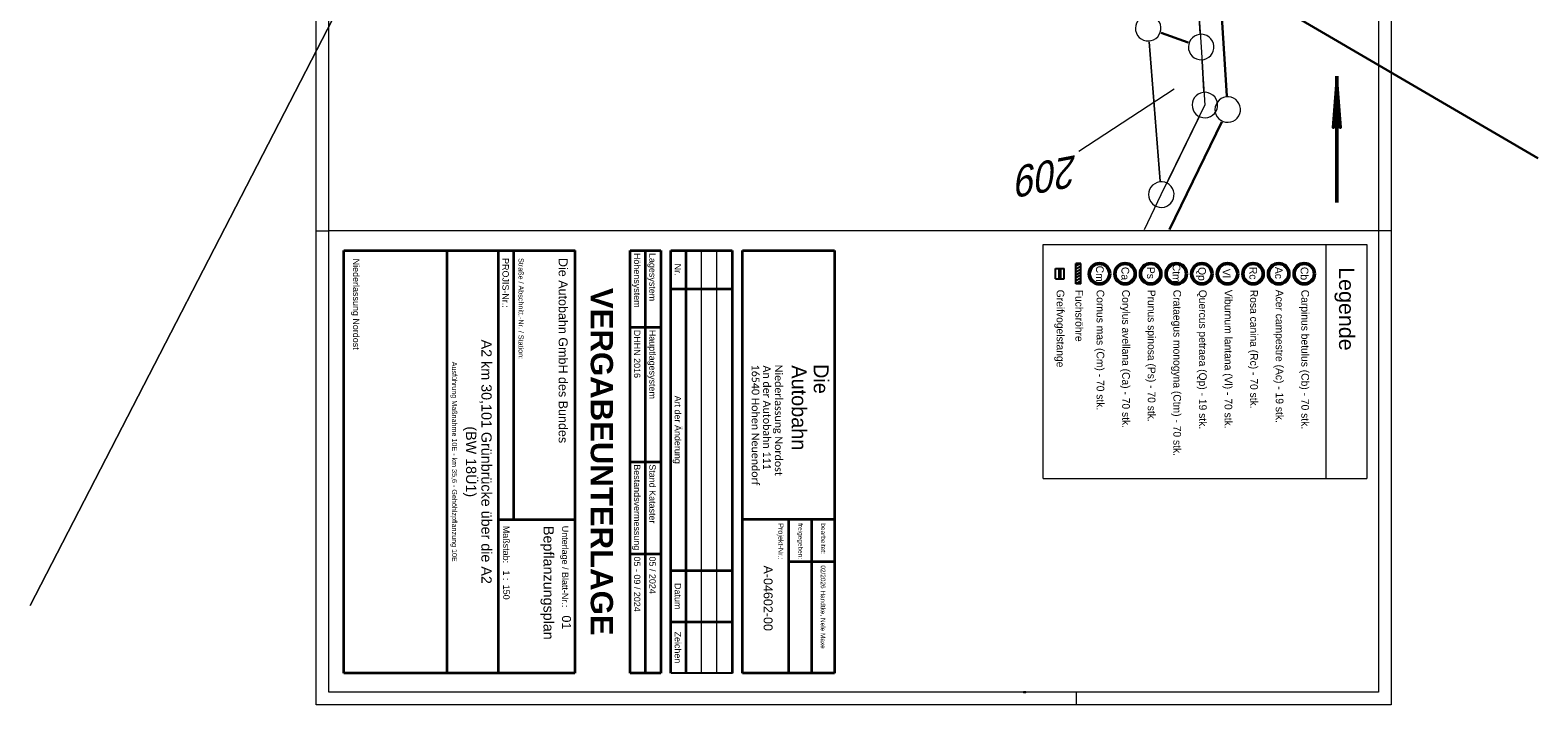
# Model space of a CAD drawing. Header units: metres. Extents: x 33319786 to 33319874, y 5793895 to 5794009.
# Tile 1 of 6: x 33319786 to 33319874, y 5793895 to 5793934. Entities that reach past the tile are written whole.
import ezdxf

# ---------------------------------------------------------------- set-up
doc = ezdxf.new("R2010")
doc.units = ezdxf.units.M
doc.linetypes.add('LINE_LT_0', pattern=[0, 0, 0])
for name, color, linetype in [('_001__CLIPPING', 7, 'Continuous'), ('ALKIS-GRZN', 7, 'Continuous'), ('Ausschnitt_001', 7, 'Continuous'), ('PV_Bepflanzung', 7, 'Continuous'), ('Stempel_001_001', 7, 'Continuous'), ('Stempel_001_002', 7, 'Continuous')]:
    doc.layers.add(name, color=color, linetype=linetype)
doc.styles.add('115', font='txt', dxfattribs={"width": 0.888889, "oblique": 17.156863, "height": 1})
doc.styles.add('272', font='txt', dxfattribs={"height": 1})
doc.styles.add('273', font='arial.ttf', dxfattribs={"height": 1})
doc.styles.add('274', font='arial.ttf', dxfattribs={"height": 1})
doc.styles.add('275', font='arial.ttf', dxfattribs={"height": 1})
doc.styles.add('276', font='arial.ttf', dxfattribs={"height": 1})
doc.styles.add('277', font='arial.ttf', dxfattribs={"height": 1})
doc.styles.add('278', font='arial.ttf', dxfattribs={"height": 1})
doc.styles.add('279', font='arial.ttf', dxfattribs={"height": 1})
doc.styles.add('280', font='arial.ttf', dxfattribs={"height": 1})
doc.styles.add('281', font='arial.ttf', dxfattribs={"height": 1})
doc.styles.add('282', font='arial.ttf', dxfattribs={"height": 1})
doc.styles.add('283', font='txt', dxfattribs={"height": 1})
doc.styles.add('284', font='calibri.ttf', dxfattribs={"height": 1})
doc.styles.add('285', font='arialbd.ttf', dxfattribs={"height": 1})

# ---------------------------------------------------------------- blocks, each defined once
blk = doc.blocks.new('NORDP_1')
at = {"true_color": 0x000000}
h = blk.add_hatch(dxfattribs=at)
h.set_pattern_fill('STRATIS_AreaStyle1', color=18, style=0, pattern_type=2)
h.set_pattern_definition([(90, (-0.2, 6.9), (-0.03, 0.03), [0, 0, 1])])
h.paths.add_polyline_path([(0, 5), (0.2, 4.4), (0, 6.9), (-0.2, 4.4)])
at = {"color": 18, "lineweight": 13, "true_color": 0x000000}
blk.add_line((0, 0), (0, 7.4), dxfattribs=at)
at = {"color": 18, "lineweight": 50, "true_color": 0x000000}
blk.add_line((0, 0), (0, 7.4), dxfattribs=at)
at = {"color": 18, "lineweight": 13, "true_color": 0x000000}
blk.add_lwpolyline([(-0.2, 4.4), (0, 5), (0.2, 4.4), (0, 6.9)], dxfattribs=at)
at = {"color": 18, "lineweight": 50, "true_color": 0x000000}
blk.add_lwpolyline([(0, 6.9), (-0.2, 4.4), (0, 5), (0.2, 4.4), (0, 6.9)], close=True, dxfattribs=at)
blk = doc.blocks.new('SYMB1405')
at = {"color": 20, "lineweight": 13, "true_color": 0xff4020}
blk.add_lwpolyline([(0.498496, 0), (0.488291, 0.100346), (0.458096, 0.196585), (0.409147, 0.284775), (0.343447, 0.361306), (0.263686, 0.423045), (0.17313, 0.467465), (0.075486, 0.492747), (-0.025248, 0.497856), (-0.124949, 0.482582), (-0.219535, 0.447552), (-0.305132, 0.394198), (-0.378238, 0.324706), (-0.435858, 0.241921), (-0.475634, 0.149231), (-0.495938, 0.050432), (-0.495938, -0.050432), (-0.475634, -0.149231), (-0.435858, -0.241921), (-0.378238, -0.324706), (-0.305132, -0.394198), (-0.219535, -0.447552), (-0.124949, -0.482582), (-0.025248, -0.497856), (0.075486, -0.492747), (0.17313, -0.467465), (0.263686, -0.423045), (0.343447, -0.361306), (0.409147, -0.284775), (0.458096, -0.196585), (0.488291, -0.100346), (0.498496, 0)], close=True, dxfattribs=at)

msp = doc.modelspace()

# ---------------------------------------------------------------- linework, layer by layer
at = {"layer": '_001__CLIPPING', "color": 18, "lineweight": 13, "true_color": 0x000000}
for p, q in [((33319803.13, 5793922.37), (33319803.13, 5794005.62)), ((33319864.63, 5794005.62), (33319864.63, 5793922.37)), ((33319864.63, 5793922.37), (33319803.13, 5793922.37))]:
    msp.add_line(p, q, dxfattribs=at)
at = {"layer": 'ALKIS-GRZN', "color": 20, "lineweight": 13, "true_color": 0xff4020}
for p, q in [((33319785.62, 5793900.437), (33319810.134, 5793947.953)), ((33319810.134, 5793947.953), (33319785.62, 5793900.437)), ((33319853.32, 5793947.421), (33319854.238, 5793933.135)), ((33319854.187, 5793933.933), (33319853.371, 5793946.623)), ((33319853.371, 5793946.623), (33319854.187, 5793933.933)), ((33319851.195, 5793933.441), (33319851.841, 5793925.291)), ((33319851.841, 5793925.291), (33319851.195, 5793933.441)), ((33319854.238, 5793933.135), (33319854.457, 5793929.738)), ((33319854.289, 5793932.337), (33319854.405, 5793930.536)), ((33319854.405, 5793930.536), (33319854.289, 5793932.337)), ((33319847.078, 5793927.033), (33319852.663, 5793930.681)), ((33319851.904, 5793924.493), (33319854.457, 5793929.738)), ((33319854.107, 5793929.019), (33319852.254, 5793925.212)), ((33319852.254, 5793925.212), (33319854.107, 5793929.019)), ((33319850.914, 5793922.46), (33319851.904, 5793924.493))]:
    msp.add_line(p, q, dxfattribs=at)
at = {"layer": 'ALKIS-GRZN', "color": 20, "lineweight": 25, "true_color": 0xff4020}
for p, q in [((33319855.745, 5793930.273), (33319855.329, 5793936.742)), ((33319855.329, 5793936.742), (33319855.745, 5793930.273)), ((33319873.968, 5793926.629), (33319859.091, 5793935.314)), ((33319859.091, 5793935.314), (33319873.968, 5793926.629)), ((33319851.886, 5793933.97), (33319853.484, 5793933.403)), ((33319853.484, 5793933.403), (33319851.886, 5793933.97)), ((33319852.381, 5793922.46), (33319855.446, 5793928.756)), ((33319855.446, 5793928.756), (33319852.381, 5793922.46))]:
    msp.add_line(p, q, dxfattribs=at)
at = {"layer": 'Ausschnitt_001', "color": 18, "linetype": 'LINE_LT_0', "lineweight": 18, "true_color": 0x000000}
for p, q in [((33319802.38, 5793894.62), (33319802.38, 5794009.37)), ((33319865.38, 5794009.37), (33319865.38, 5793894.62)), ((33319803.13, 5793922.37), (33319803.13, 5794005.62)), ((33319803.13, 5793895.37), (33319803.13, 5794005.62)), ((33319864.63, 5794005.62), (33319864.63, 5793922.37)), ((33319864.63, 5794005.62), (33319864.63, 5793895.37)), ((33319802.38, 5793922.37), (33319803.13, 5793922.37)), ((33319864.63, 5793922.37), (33319803.13, 5793922.37)), ((33319865.38, 5793922.37), (33319864.63, 5793922.37)), ((33319864.63, 5793895.37), (33319803.13, 5793895.37)), ((33319846.93, 5793894.62), (33319846.93, 5793895.37)), ((33319865.38, 5793894.62), (33319802.38, 5793894.62))]:
    msp.add_line(p, q, dxfattribs=at)
at = {"layer": 'Stempel_001_001', "color": 18, "lineweight": 13, "true_color": 0x000000}
for p, q in [((33319844.99, 5793921.581), (33319861.545, 5793921.581)), ((33319844.99, 5793907.867), (33319844.99, 5793921.581)), ((33319861.545, 5793921.581), (33319861.545, 5793907.867)), ((33319861.545, 5793921.581), (33319863.945, 5793921.581)), ((33319863.945, 5793921.581), (33319863.945, 5793907.867)), ((33319844.99, 5793907.867), (33319861.545, 5793907.867)), ((33319861.545, 5793907.867), (33319863.945, 5793907.867))]:
    msp.add_line(p, q, dxfattribs=at)
at = {"layer": 'Stempel_001_001', "color": 18, "lineweight": 25, "true_color": 0x000000}
for p, q in [((33319845.702, 5793920.161), (33319846.209, 5793920.161)), ((33319845.702, 5793919.561), (33319845.702, 5793920.161)), ((33319846.209, 5793919.561), (33319846.209, 5793920.161)), ((33319846.89, 5793919.261), (33319846.89, 5793920.461)), ((33319847.19, 5793920.461), (33319846.89, 5793920.461)), ((33319847.19, 5793920.461), (33319846.89, 5793920.297)), ((33319847.19, 5793920.29), (33319846.89, 5793920.126)), ((33319847.19, 5793920.119), (33319846.89, 5793919.955)), ((33319847.19, 5793919.948), (33319846.89, 5793919.784)), ((33319847.19, 5793919.261), (33319847.19, 5793920.461)), ((33319845.702, 5793919.561), (33319846.209, 5793919.561)), ((33319847.19, 5793919.777), (33319846.89, 5793919.613)), ((33319847.19, 5793919.606), (33319846.89, 5793919.442)), ((33319847.19, 5793919.435), (33319846.89, 5793919.271)), ((33319847.19, 5793919.261), (33319846.89, 5793919.261)), ((33319847.19, 5793919.264), (33319847.185, 5793919.261))]:
    msp.add_line(p, q, dxfattribs=at)
at = {"layer": 'Stempel_001_001', "color": 18, "lineweight": 50, "true_color": 0x000000}
msp.add_line((33319845.955, 5793919.561), (33319845.955, 5793920.161), dxfattribs=at)
msp.add_circle((33319848.281, 5793919.861), 0.6, dxfattribs=at)
at = {"layer": 'Stempel_001_001', "color": 54, "lineweight": 50, "true_color": 0xa88f00}
msp.add_circle((33319849.781, 5793919.861), 0.6, dxfattribs=at)
at = {"layer": 'Stempel_001_001', "color": 41, "lineweight": 50, "true_color": 0xffeba8}
msp.add_circle((33319851.281, 5793919.861), 0.6, dxfattribs=at)
at = {"layer": 'Stempel_001_001', "color": 253, "lineweight": 50, "true_color": 0xa8a8a8}
msp.add_circle((33319852.781, 5793919.861), 0.6, dxfattribs=at)
at = {"layer": 'Stempel_001_001', "color": 215, "lineweight": 50, "true_color": 0xaa60aa}
msp.add_circle((33319854.281, 5793919.861), 0.6, dxfattribs=at)
at = {"layer": 'Stempel_001_001', "color": 20, "lineweight": 50, "true_color": 0xff4b00}
msp.add_circle((33319855.781, 5793919.861), 0.6, dxfattribs=at)
at = {"layer": 'Stempel_001_001', "color": 211, "lineweight": 50, "true_color": 0xffa8ff}
msp.add_circle((33319857.281, 5793919.861), 0.6, dxfattribs=at)
at = {"layer": 'Stempel_001_001', "color": 40, "lineweight": 50, "true_color": 0xffb400}
msp.add_circle((33319858.781, 5793919.861), 0.6, dxfattribs=at)
at = {"layer": 'Stempel_001_001', "color": 83, "lineweight": 50, "true_color": 0x78d878}
msp.add_circle((33319860.281, 5793919.861), 0.6, dxfattribs=at)
at = {"layer": 'Stempel_001_002', "color": 18, "lineweight": 35, "true_color": 0x000000}
for p, q in [((33319804.006, 5793896.478), (33319804.006, 5793921.228)), ((33319804.006, 5793921.228), (33319817.55, 5793921.228)), ((33319810.037, 5793921.228), (33319810.037, 5793896.478)), ((33319813.037, 5793921.228), (33319813.037, 5793896.478)), ((33319813.937, 5793921.228), (33319813.937, 5793905.478)), ((33319817.537, 5793921.228), (33319817.537, 5793896.478)), ((33319820.777, 5793896.478), (33319820.777, 5793921.228)), ((33319820.778, 5793921.228), (33319822.577, 5793921.228)), ((33319821.677, 5793896.478), (33319821.677, 5793921.228)), ((33319822.577, 5793921.228), (33319822.577, 5793896.478)), ((33319823.162, 5793896.478), (33319823.162, 5793921.228)), ((33319823.162, 5793921.228), (33319826.762, 5793921.228)), ((33319824.062, 5793896.478), (33319824.062, 5793921.228)), ((33319826.762, 5793921.228), (33319826.762, 5793896.478)), ((33319827.362, 5793896.478), (33319827.362, 5793921.228)), ((33319827.362, 5793921.228), (33319832.762, 5793921.228)), ((33319832.762, 5793921.228), (33319832.762, 5793896.478)), ((33319823.162, 5793918.978), (33319826.762, 5793918.978)), ((33319820.778, 5793916.728), (33319822.577, 5793916.728)), ((33319820.778, 5793908.853), (33319822.577, 5793908.853)), ((33319813.037, 5793905.478), (33319817.537, 5793905.478)), ((33319832.762, 5793905.478), (33319827.362, 5793905.478)), ((33319830.062, 5793905.478), (33319830.062, 5793896.478)), ((33319831.412, 5793905.478), (33319831.412, 5793896.478)), ((33319820.778, 5793903.453), (33319822.577, 5793903.453)), ((33319823.162, 5793902.478), (33319826.762, 5793902.478)), ((33319830.062, 5793903.003), (33319832.762, 5793903.003)), ((33319823.162, 5793899.478), (33319826.762, 5793899.478)), ((33319817.536, 5793896.478), (33319804.006, 5793896.478)), ((33319822.577, 5793896.478), (33319820.777, 5793896.478)), ((33319832.762, 5793896.478), (33319827.362, 5793896.478))]:
    msp.add_line(p, q, dxfattribs=at)
at = {"layer": 'Stempel_001_002', "color": 18, "lineweight": 18, "true_color": 0x000000}
for p, q in [((33319817.549, 5793921.228), (33319817.549, 5793921.226)), ((33319824.962, 5793896.478), (33319824.962, 5793921.228)), ((33319825.862, 5793896.478), (33319825.862, 5793921.228)), ((33319826.771, 5793921.228), (33319826.771, 5793921.226)), ((33319827.367, 5793921.228), (33319827.367, 5793921.226)), ((33319832.767, 5793921.228), (33319832.767, 5793921.226))]:
    msp.add_line(p, q, dxfattribs=at)
at = {"layer": 'Stempel_001_002', "color": 18, "lineweight": 25, "true_color": 0x000000}
for p, q in [((33319820.777, 5793896.478), (33319820.778, 5793921.228)), ((33319826.771, 5793896.478), (33319823.173, 5793896.478))]:
    msp.add_line(p, q, dxfattribs=at)
at = {"layer": 'Stempel_001_002', "color": 18, "lineweight": 13, "true_color": 0x000000}
for p, q in [((33319822.577, 5793921.228), (33319822.577, 5793921.226)), ((33319826.771, 5793921.228), (33319826.771, 5793921.226)), ((33319827.367, 5793921.228), (33319827.367, 5793921.226))]:
    msp.add_line(p, q, dxfattribs=at)
at = {"layer": 'Stempel_001_002', "color": 7, "lineweight": 25, "true_color": 0xffffff}
msp.add_polyline3d([(33319843.824, 5793895.37, 0), (33319843.824, 5793895.356, 0), (33319843.963, 5793895.356, 0), (33319843.963, 5793895.37, 0), (33319843.824, 5793895.37, 0)], close=True, dxfattribs=at)

# ---------------------------------------------------------------- block references
at = {"layer": 'ALKIS-GRZN', "xscale": 1.5, "yscale": 1.5, "zscale": 1.5, "rotation": 190.8}
for p in [(33319851.132, 5793934.238), (33319854.238, 5793933.135), (33319854.457, 5793929.738), (33319855.796, 5793929.475), (33319851.904, 5793924.493)]:
    msp.add_blockref('SYMB1405', p, dxfattribs=at)
at = {"layer": 'PV_Bepflanzung'}
msp.add_blockref('NORDP_1', (33319862.193, 5793924.027), dxfattribs=at)

# ---------------------------------------------------------------- texts
at = {"layer": 'ALKIS-GRZN', "color": 20, "true_color": 0xff4020, "insert": (33319847.272, 5793925.055), "char_height": 1.8, "attachment_point": 1, "rotation": 190.8, "line_spacing_factor": 0.99598, "style": '115'}
msp.add_mtext('209', dxfattribs=at)
at = {"layer": 'Stempel_001_001', "color": 18, "true_color": 0x000000, "attachment_point": 1, "rotation": 270, "line_spacing_factor": 0.959981}
for s, insert, char_height, style in [('Cm', (33319848.529, 5793920.33), 0.45, '272'), ('Cm', (33319848.529, 5793920.33), 0.45, '272'), ('Ca', (33319850.019, 5793920.261), 0.45, '272'), ('Ca', (33319850.019, 5793920.261), 0.45, '272'), ('Ps', (33319851.519, 5793920.261), 0.45, '272'), ('Ps', (33319851.519, 5793920.261), 0.45, '272'), ('Ctm', (33319853.019, 5793920.443), 0.45, '272'), ('Ctm', (33319853.019, 5793920.443), 0.45, '272'), ('Qp', (33319854.519, 5793920.251), 0.45, '272'), ('Qp', (33319854.519, 5793920.251), 0.45, '272'), ('Vl', (33319855.947, 5793920.15), 0.45, '272'), ('Vl', (33319855.947, 5793920.15), 0.45, '272'), ('Rc', (33319857.519, 5793920.261), 0.45, '272'), ('Rc', (33319857.519, 5793920.261), 0.45, '272'), ('Ac', (33319859.019, 5793920.261), 0.45, '272'), ('Ac', (33319859.019, 5793920.261), 0.45, '272'), ('Cb', (33319860.519, 5793920.261), 0.45, '272'), ('Cb', (33319860.519, 5793920.261), 0.45, '272'), ('Legende', (33319863.218, 5793920.248), 0.9, '273'), ('Legende', (33319863.218, 5793920.248), 0.9, '273'), ('Greifvogelstange', (33319846.219, 5793918.927), 0.45, '272'), ('Greifvogelstange', (33319846.219, 5793918.927), 0.45, '272'), ('Fuchsröhre', (33319847.32, 5793918.927), 0.45, '272'), ('Fuchsröhre', (33319847.32, 5793918.927), 0.45, '272'), ('Cornus mas (Cm) - 70 stk.', (33319848.561, 5793918.922), 0.45, '272'), ('Cornus mas (Cm) - 70 stk.', (33319848.561, 5793918.922), 0.45, '272'), ('Corylus avellana (Ca) - 70 stk.', (33319850.061, 5793918.922), 0.45, '272'), ('Corylus avellana (Ca) - 70 stk.', (33319850.061, 5793918.922), 0.45, '272'), ('Prunus spinosa (Ps) - 70 stk.', (33319851.561, 5793918.922), 0.45, '272'), ('Prunus spinosa (Ps) - 70 stk.', (33319851.561, 5793918.922), 0.45, '272'), ('Crataegus monogyna (Ctm) - 70 stk.', (33319853.061, 5793918.922), 0.45, '272'), ('Crataegus monogyna (Ctm) - 70 stk.', (33319853.061, 5793918.922), 0.45, '272'), ('Quercus petraea (Qp) - 19 stk.', (33319854.561, 5793918.922), 0.45, '272'), ('Quercus petraea (Qp) - 19 stk.', (33319854.561, 5793918.922), 0.45, '272'), ('Viburnum lantana (Vl) - 70 stk.', (33319856.061, 5793918.922), 0.45, '272'), ('Viburnum lantana (Vl) - 70 stk.', (33319856.061, 5793918.922), 0.45, '272'), ('Rosa canina (Rc) - 70 stk.', (33319857.561, 5793918.922), 0.45, '272'), ('Rosa canina (Rc) - 70 stk.', (33319857.561, 5793918.922), 0.45, '272'), ('Acer campestre (Ac) - 19 stk.', (33319859.061, 5793918.922), 0.45, '272'), ('Acer campestre (Ac) - 19 stk.', (33319859.061, 5793918.922), 0.45, '272'), ('Carpinus betulus (Cb) - 70 stk.', (33319860.561, 5793918.922), 0.45, '272'), ('Carpinus betulus (Cb) - 70 stk.', (33319860.561, 5793918.922), 0.45, '272')]:
    msp.add_mtext(s, dxfattribs=dict(at, insert=insert, char_height=char_height, style=style))
at = {"layer": 'Stempel_001_002', "color": 18, "true_color": 0x000000, "rotation": 270, "line_spacing_factor": 0.99598}
for s, insert, char_height, attachment_point, style in [('Höhensystem', (33319821.377, 5793921.078), 0.375, 1, '277'), ('Lagesystem', (33319822.277, 5793921.078), 0.375, 1, '277'), ('Niederlassung Nordost', (33319804.913, 5793920.743), 0.375, 1, '277'), ('PROJIS-Nr.:', (33319813.67, 5793920.778), 0.375, 1, '277'), ('Straße / Abschnitt.-Nr. / Station:', (33319814.537, 5793920.778), 0.3, 1, '282'), ('Die Autobahn GmbH des Bundes', (33319817.116, 5793920.785), 0.525, 1, '276'), ('Nr.', (33319823.762, 5793920.103), 0.375, 2, '281'), ('VERGABEUNTERLAGE', (33319819.112, 5793908.853), 1.305, 5, '285'), ('DHHN 2016', (33319821.377, 5793916.578), 0.375, 1, '277'), ('Hauptlagesystem', (33319822.277, 5793916.578), 0.375, 1, '277'), ('A2 km 30,101 Grünbrücke über die A2', (33319812.662, 5793908.853), 0.6, 2, '279'), ('Ausführung Maßnahme 10E - km 35,6 - Gehöhlzpflanzung 10E', (33319810.637, 5793908.853), 0.3, 2, '280'), ('16540 Hohen Neuendorf', (33319828.354, 5793914.537), 0.45, 1, '284'), ('An der Autobahn 111', (33319829.022, 5793914.49), 0.45, 1, '284'), ('Niederlassung Nordost', (33319829.71, 5793914.537), 0.45, 1, '284'), ('Autobahn', (33319831.12, 5793914.5), 0.87, 1, '283'), ('Die', (33319832.408, 5793914.572), 0.87, 1, '283'), ('Art der Änderung', (33319823.762, 5793910.728), 0.375, 2, '281'), ('(BW 18Ü1)', (33319811.762, 5793908.853), 0.6, 2, '279'), ('Bestandsvermessung', (33319821.377, 5793908.703), 0.375, 1, '277'), ('Stand Kataster', (33319822.277, 5793908.703), 0.375, 1, '277'), ('Maßstab:   1 : ', (33319813.712, 5793905.103), 0.375, 1, '277'), ('Bepflanzungsplan', (33319816.303, 5793905.093), 0.6, 1, '278'), ('Unterlage / Blatt-Nr.:', (33319817.162, 5793905.103), 0.375, 1, '277'), ('Projekt-Nr.:', (33319829.762, 5793905.253), 0.3, 1, '282'), ('freigegeben:', (33319830.902, 5793905.253), 0.27, 1, '275'), ('bearbeitet:', (33319832.23, 5793905.244), 0.27, 1, '275'), ('05 - 09 / 2024', (33319821.377, 5793903.303), 0.375, 1, '277'), ('05 / 2024', (33319822.277, 5793903.303), 0.375, 1, '277'), ('A-04602-00', (33319829.127, 5793902.778), 0.525, 1, '276'), ('02/2026 Handtke, Nele Maxe', (33319832.22, 5793902.788), 0.27, 1, '275'), ('150', (33319813.712, 5793901.653), 0.375, 1, '274'), ('Datum', (33319823.762, 5793900.978), 0.375, 2, '281'), ('01', (33319817.312, 5793899.853), 0.525, 1, '276'), ('Zeichen', (33319823.762, 5793897.978), 0.375, 2, '281')]:
    msp.add_mtext(s, dxfattribs=dict(at, insert=insert, char_height=char_height, attachment_point=attachment_point, style=style))

doc.saveas('drawing.dxf')
